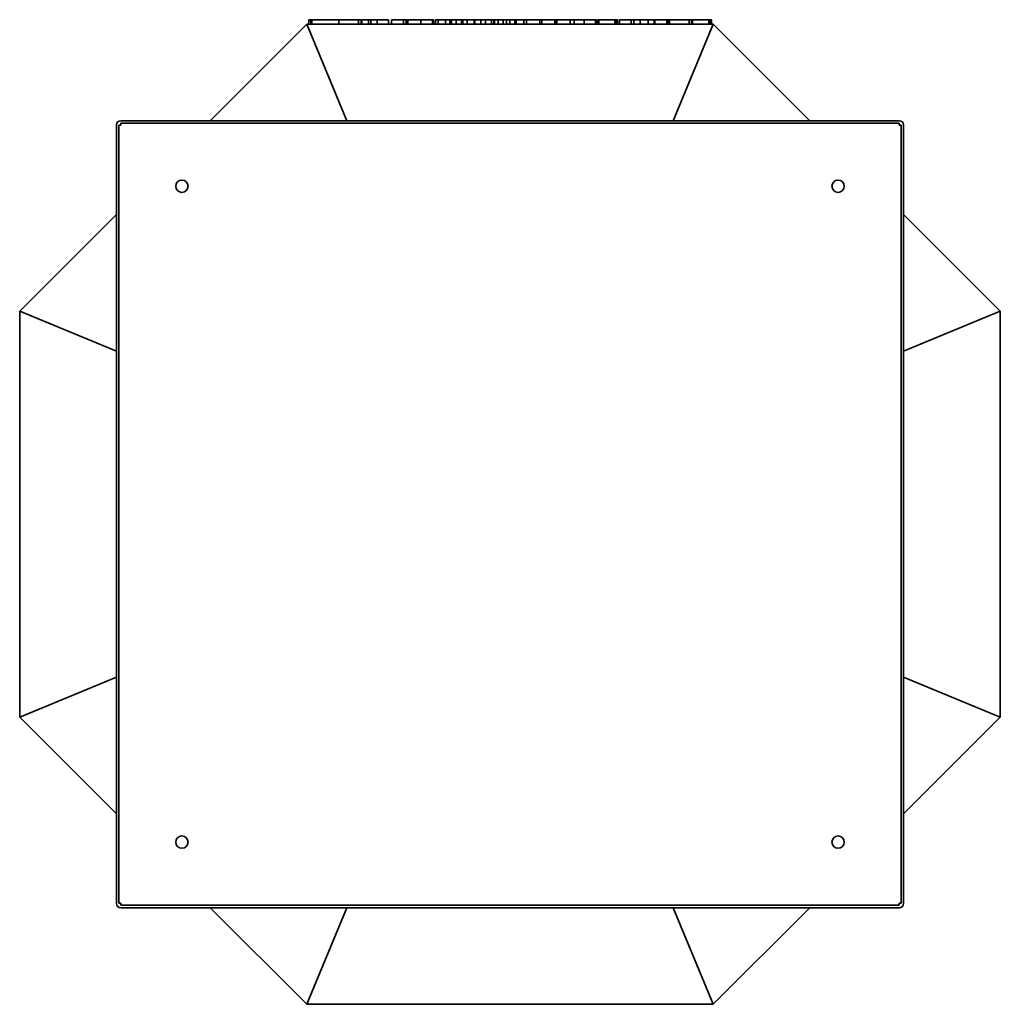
# Model space of a CAD drawing. Header units: millimetres. Extents: x 279 to 1400, y 31 to 1157.
import ezdxf

# ---------------------------------------------------------------- set-up
doc = ezdxf.new("R2010")
doc.units = ezdxf.units.MM
doc.header["$LTSCALE"] = 4
doc.layers.add('Krawędzie widoczne(ISO)', color=7, linetype='Continuous', lineweight=35, true_color=0x262659)

msp = doc.modelspace()

# ---------------------------------------------------------------- linework, layer by layer
at = {"layer": 'Krawędzie widoczne(ISO)'}
for p, q in [((497.3, 1041.5), (607.8, 1152)), ((607.8, 1152), (1072.2, 1152)), ((607.8, 1152), (653.6, 1041.5)), ((610, 1157), (612.2, 1157)), ((610, 1157), (610, 1152)), ((612.2, 1157), (612.2, 1152)), ((612.2, 1157), (613.5, 1157)), ((613.5, 1157), (613.5, 1152)), ((613.5, 1157), (643.4, 1157)), ((643.4, 1157), (644.4, 1157)), ((644.4, 1157), (644.4, 1152)), ((644.4, 1157), (653.1, 1157)), ((653.1, 1157), (666.8, 1157)), ((666.8, 1157), (666.8, 1152)), ((666.8, 1157), (668.4, 1157)), ((668.4, 1157), (669.7, 1157)), ((669.7, 1157), (669.7, 1152)), ((670.7, 1157), (670.7, 1152)), ((670.7, 1157), (678.2, 1157)), ((678.2, 1157), (678.2, 1152)), ((678.2, 1157), (680.8, 1157)), ((680.8, 1157), (680.8, 1152)), ((680.8, 1157), (688.2, 1157)), ((688.2, 1157), (692.1, 1157)), ((688.2, 1157), (688.2, 1152)), ((692.1, 1157), (701.2, 1157)), ((701.2, 1157), (701.2, 1152)), ((704.7, 1157), (704.7, 1152)), ((704.7, 1157), (708.9, 1157)), ((708.9, 1157), (718.2, 1157)), ((718.2, 1157), (721.3, 1157)), ((718.2, 1157), (718.2, 1152)), ((721.3, 1157), (722.3, 1157)), ((721.3, 1157), (721.3, 1152)), ((722.3, 1157), (722.3, 1152)), ((723.3, 1157), (727.1, 1157)), ((723.3, 1157), (723.3, 1152)), ((727.1, 1157), (735, 1157)), ((735, 1157), (738.2, 1157)), ((738.2, 1157), (742.2, 1157)), ((738.2, 1157), (738.2, 1152)), ((742.2, 1157), (751.3, 1157)), ((751.3, 1157), (752.5, 1157)), ((751.3, 1157), (751.3, 1152)), ((752.5, 1157), (752.5, 1152)), ((754.9, 1157), (754.9, 1152)), ((754.9, 1157), (757.7, 1157)), ((757.7, 1157), (757.7, 1152)), ((757.7, 1157), (766.2, 1157)), ((766.2, 1157), (771.2, 1157)), ((766.2, 1157), (766.2, 1152)), ((771.2, 1157), (773, 1157)), ((771.2, 1157), (771.2, 1152)), ((773, 1157), (778.6, 1157)), ((773, 1157), (773, 1152)), ((778.6, 1157), (784.7, 1157)), ((778.6, 1157), (778.6, 1152)), ((784.7, 1157), (786.2, 1157)), ((784.7, 1157), (784.7, 1152)), ((786.2, 1157), (791.2, 1157)), ((786.2, 1157), (786.2, 1152)), ((791.2, 1157), (798.9, 1157)), ((791.2, 1157), (791.2, 1152)), ((798.9, 1157), (799.6, 1157)), ((798.9, 1157), (798.9, 1152)), ((799.6, 1157), (799.9, 1157)), ((799.6, 1157), (799.6, 1152)), ((799.9, 1157), (806.8, 1157)), ((799.9, 1157), (799.9, 1152)), ((806.8, 1157), (812, 1157)), ((806.8, 1157), (806.8, 1152)), ((812, 1157), (818.9, 1157)), ((812, 1157), (812, 1152)), ((818.9, 1157), (820.1, 1157)), ((818.9, 1157), (818.9, 1152)), ((820.1, 1157), (821.5, 1157)), ((821.5, 1157), (822.2, 1157)), ((821.5, 1157), (821.5, 1152)), ((822.2, 1157), (822.2, 1152)), ((822.2, 1157), (826.5, 1157)), ((826.5, 1157), (832.1, 1157)), ((826.5, 1157), (826.5, 1152)), ((832.1, 1157), (836, 1157)), ((832.1, 1157), (832.1, 1152)), ((836, 1157), (839.9, 1157)), ((836, 1157), (836, 1152)), ((839.9, 1157), (845.7, 1157)), ((839.9, 1157), (839.9, 1152)), ((845.7, 1157), (847, 1157)), ((845.7, 1157), (845.7, 1152)), ((847, 1157), (855.9, 1157)), ((847, 1157), (847, 1152)), ((855.9, 1157), (857.7, 1157)), ((855.9, 1157), (855.9, 1152)), ((857.7, 1157), (858.7, 1157)), ((858.7, 1157), (861.1, 1157)), ((858.7, 1157), (858.7, 1152)), ((861.1, 1157), (866.5, 1157)), ((866.5, 1157), (874, 1157)), ((874, 1157), (876.3, 1157)), ((874, 1157), (874, 1152)), ((876.3, 1157), (883, 1157)), ((876.3, 1157), (876.3, 1152)), ((883, 1157), (889, 1157)), ((889, 1157), (891.1, 1157)), ((891.1, 1157), (891.1, 1152)), ((891.1, 1157), (892.9, 1157)), ((892.9, 1157), (893.1, 1157)), ((892.9, 1157), (892.9, 1152)), ((893.1, 1157), (893.5, 1157)), ((893.1, 1157), (893.1, 1152)), ((893.5, 1157), (895.2, 1157)), ((893.5, 1157), (893.5, 1152)), ((895.2, 1157), (901.2, 1157)), ((901.2, 1157), (907.2, 1157)), ((907.2, 1157), (908.9, 1157)), ((908.9, 1157), (913.2, 1157)), ((908.9, 1157), (908.9, 1152)), ((913.2, 1157), (913.5, 1157)), ((913.2, 1157), (913.2, 1152)), ((913.5, 1157), (921.4, 1157)), ((921.4, 1157), (924.7, 1157)), ((924.7, 1157), (928.6, 1157)), ((924.7, 1157), (924.7, 1152)), ((928.6, 1157), (937.7, 1157)), ((937.7, 1157), (938.9, 1157)), ((937.7, 1157), (937.7, 1152)), ((938.9, 1157), (938.9, 1152)), ((940.3, 1157), (941.4, 1157)), ((940.3, 1157), (940.3, 1152)), ((941.4, 1157), (943.4, 1157)), ((941.4, 1157), (941.4, 1152)), ((943.4, 1157), (945.9, 1157)), ((945.9, 1157), (950.1, 1157)), ((950.1, 1157), (959.7, 1157)), ((959.7, 1157), (960.4, 1157)), ((959.7, 1157), (959.7, 1152)), ((960.4, 1157), (961.5, 1157)), ((960.4, 1157), (960.4, 1152)), ((961.5, 1157), (962.8, 1157)), ((961.5, 1157), (961.5, 1152)), ((962.8, 1157), (962.8, 1152)), ((965, 1157), (969.2, 1157)), ((965, 1157), (965, 1152)), ((969.2, 1157), (978.5, 1157)), ((978.5, 1157), (981.6, 1157)), ((978.5, 1157), (978.5, 1152)), ((981.6, 1157), (981.7, 1157)), ((981.6, 1157), (981.6, 1152)), ((981.7, 1157), (981.7, 1152)), ((981.7, 1157), (988.9, 1157)), ((988.9, 1157), (988.9, 1152)), ((988.9, 1157), (998, 1157)), ((998, 1157), (998.6, 1157)), ((998, 1157), (998, 1152)), ((998.6, 1157), (1001.6, 1157)), ((1001.6, 1157), (1003.6, 1157)), ((1003.6, 1157), (1004.9, 1157)), ((1004.9, 1157), (1004.9, 1152)), ((1005.4, 1157), (1009.6, 1157)), ((1005.4, 1157), (1005.4, 1152)), ((1009.6, 1157), (1019.1, 1157)), ((1019.1, 1157), (1020.3, 1157)), ((1019.1, 1157), (1019.1, 1152)), ((1020.3, 1157), (1020.3, 1152)), ((1020.3, 1157), (1022.2, 1157)), ((1022.2, 1157), (1022.2, 1152)), ((1022.3, 1157), (1031, 1157)), ((1022.3, 1157), (1022.3, 1152)), ((1026.4, 1041.5), (1072.2, 1152)), ((1031, 1157), (1044.7, 1157)), ((1044.7, 1157), (1046.3, 1157)), ((1044.7, 1157), (1044.7, 1152)), ((1046.3, 1157), (1047.6, 1157)), ((1047.6, 1157), (1047.6, 1152)), ((1047.8, 1157), (1048.8, 1157)), ((1047.8, 1157), (1047.8, 1152)), ((1048.8, 1157), (1050.9, 1157)), ((1048.8, 1157), (1048.8, 1152)), ((1050.9, 1157), (1053.4, 1157)), ((1053.4, 1157), (1057.6, 1157)), ((1057.6, 1157), (1067.2, 1157)), ((1067.2, 1157), (1067.9, 1157)), ((1067.2, 1157), (1067.2, 1152)), ((1067.9, 1157), (1069, 1157)), ((1067.9, 1157), (1067.9, 1152)), ((1069, 1157), (1070.3, 1157)), ((1069, 1157), (1069, 1152)), ((1070.3, 1157), (1070.3, 1152)), ((1072.2, 1152), (1182.7, 1041.5)), ((390, 146.5), (390, 1036.5)), ((393, 1036.5), (393, 146.5)), ((395, 1036.5), (393, 1036.5)), ((395, 1041.5), (1285, 1041.5)), ((395, 1038.5), (1285, 1038.5)), ((395, 1038.5), (395, 1036.5)), ((1285, 1036.5), (1285, 1038.5)), ((1287, 1036.5), (1285, 1036.5)), ((1287, 146.5), (1287, 1036.5)), ((1290, 146.5), (1290, 1036.5)), ((279.5, 823.7), (390, 934.2)), ((1290, 934.2), (1400.5, 823.7)), ((279.5, 823.7), (390, 777.9)), ((279.5, 359.3), (279.5, 823.7)), ((1400.5, 823.7), (1290, 777.9)), ((1400.5, 823.7), (1400.5, 359.3)), ((279.5, 359.3), (390, 405.1)), ((1400.5, 359.3), (1290, 405.1)), ((390, 248.8), (279.5, 359.3)), ((1400.5, 359.3), (1290, 248.8)), ((393, 146.5), (395, 146.5)), ((395, 146.5), (395, 144.5)), ((1285, 146.5), (1287, 146.5)), ((1285, 144.5), (1285, 146.5)), ((1285, 144.5), (395, 144.5)), ((1285, 141.5), (395, 141.5)), ((607.8, 31), (497.3, 141.5)), ((653.6, 141.5), (607.8, 31)), ((1072.2, 31), (1026.4, 141.5)), ((1182.7, 141.5), (1072.2, 31)), ((1072.2, 31), (607.8, 31))]:
    msp.add_line(p, q, dxfattribs=at)
for centre in [(465, 966.5), (1215, 966.5), (465, 216.5), (1215, 216.5)]:
    msp.add_circle(centre, 7, dxfattribs=at)
for centre, start, end in [((395, 1036.5), 90, 180), ((1285, 1036.5), 0, 90), ((395, 146.5), 180, 270), ((1285, 146.5), 270, 0)]:
    msp.add_arc(centre, 5, start, end, dxfattribs=at)

doc.saveas('drawing.dxf')
